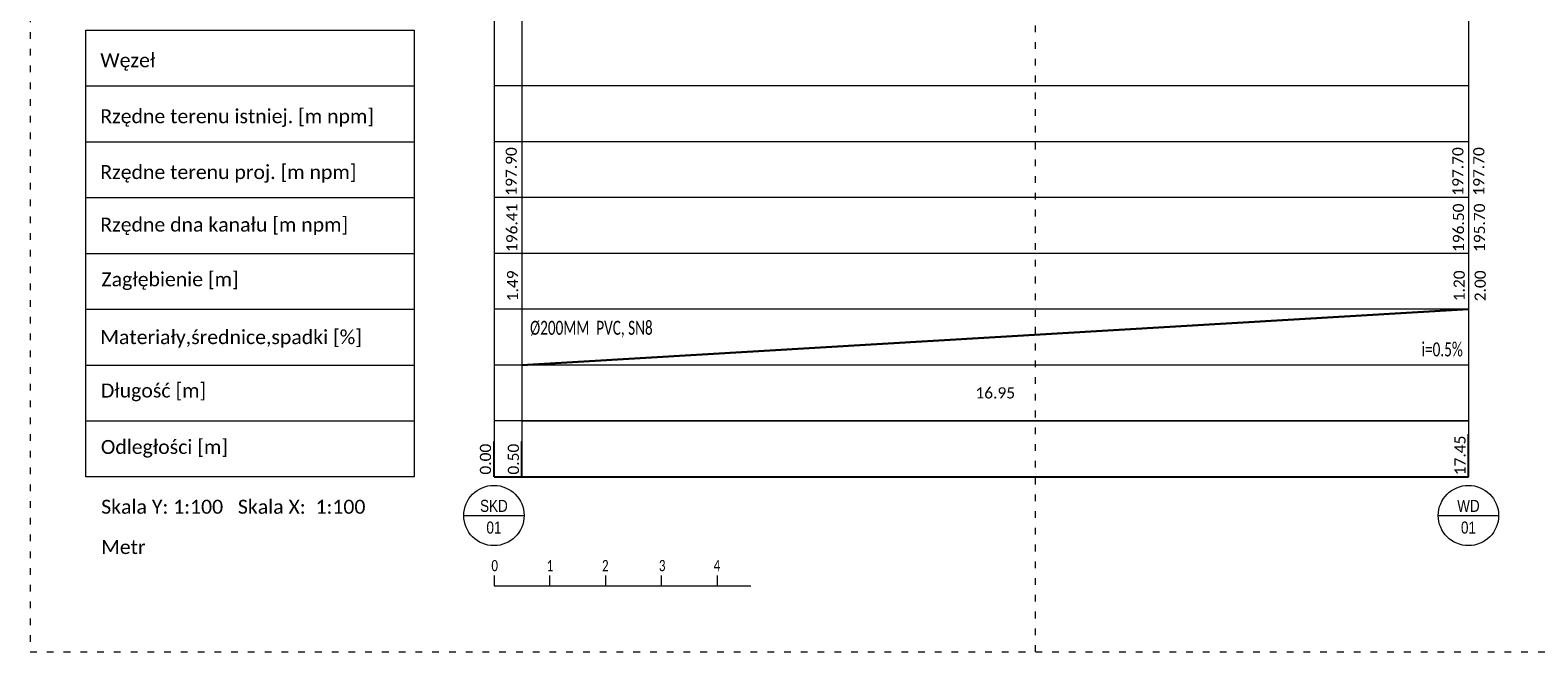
# Model space of a CAD drawing. Header units: millimetres. Extents: x -1212 to 8000, y -2 to 4191.
# Tile 16 of 28: x -849 to -822, y 179 to 190. Entities that reach past the tile are written whole.
import ezdxf
from ezdxf.enums import TextEntityAlignment as Align

# ---------------------------------------------------------------- set-up
doc = ezdxf.new("R2010")
doc.units = ezdxf.units.MM
doc.set_wipeout_variables(frame=1)
doc.linetypes.add('ACAD_ISO03W100', pattern=[30, 12, -18])
doc.layers.add('PRIMETECH - LINIE PROFILOWE', color=7, linetype='Continuous', lineweight=15)
doc.layers.add('PRIMETECH - OPISY', color=7, linetype='Continuous', lineweight=9)
doc.layers.add('PRIMETECH - NDR--------------', color=6, linetype='Continuous', lineweight=20, plot=False)
doc.styles.add('RPK_TAB_TXT_OPIS', font='arial.ttf', dxfattribs={"width": 0.8, "height": 3.5})
doc.styles.get("Standard").update_dxf_attribs({"font": 'calibril.ttf'})
doc.dimstyles.new('1', dxfattribs={"dimtxt": 0.2, "dimasz": 0.12, "dimexe": 0, "dimexo": 0, "dimgap": 0.05, "dimtad": 1, "dimjust": 4, "dimzin": 1, "dimdsep": 46, "dimtxsty": 'Standard', "dimblk": 'NONE', "dimcen": -2.5, "dimclrd": 7, "dimclre": 7, "dimclrt": 7, "dimadec": 0, "dimazin": 0, "dimtfac": 1, "dimtmove": 0, "dimatfit": 3, "dimfxl": 1.25, "dimarcsym": 0})
doc.dimstyles.new('2', dxfattribs={"dimtxt": 0.2, "dimasz": 0.07, "dimexe": 0, "dimexo": 0, "dimgap": 0.1, "dimtad": 1, "dimzin": 1, "dimdsep": 46, "dimtxsty": 'Standard', "dimblk": 'NONE', "dimcen": 2.5, "dimclrd": 256, "dimclre": 256, "dimclrt": 256, "dimadec": 0, "dimazin": 0, "dimtfac": 1, "dimtmove": 0, "dimatfit": 3, "dimfxl": 1.25, "dimlwd": 5, "dimlwe": 5, "dimarcsym": 0})

# ---------------------------------------------------------------- blocks, each defined once
blk = doc.blocks.new('*U6047')
at = {"ltscale": 1000}
for p, q in [((0, 4.54), (0, -0.46)), ((0, 2.04), (0, 0))]:
    blk.add_line(p, q, dxfattribs=at)
blk.add_circle((0, 2.04), 2.5)
at = {"ltscale": 1000, "style": 'RPK_TAB_TXT_OPIS', "width": 0.8}
blk.add_attdef('NR_PIONU', text='', height=1, rotation=270, dxfattribs=at).set_placement((-0.5, 2.04), align=Align.TOP_CENTER)
blk.add_attdef('OPIS_PION', text='', height=1, rotation=270, dxfattribs=at).set_placement((0, 2.04), align=Align.BOTTOM_CENTER)
blk = doc.blocks.new('*D8086')
at = {"layer": 'DEFPOINTS', "color": 0}
for p in [(-840.464, 182), (-823.014, 182), (-823.014, 182)]:
    blk.add_point(p, dxfattribs=at)
at = {"layer": 'PRIMETECH - LINIE PROFILOWE', "color": 7, "lineweight": -2, "ltscale": 2}
for p, q in [((-823.014, 182), (-823.014, 182.766)), ((-840.464, 182), (-840.464, 182)), ((-840.464, 182), (-823.014, 182))]:
    blk.add_line(p, q, dxfattribs=at)
at = {"layer": 'PRIMETECH - LINIE PROFILOWE', "color": 7, "ltscale": 2, "insert": (-823.166, 182.383), "char_height": 0.2, "attachment_point": 5, "rotation": 90}
blk.add_mtext('17.45', dxfattribs=at)
blk = doc.blocks.new('_None')
blk = doc.blocks.new('*D8087')
at = {"layer": 'DEFPOINTS', "color": 0}
for p in [(-840.464, 182), (-823.014, 182), (-823.014, 182)]:
    blk.add_point(p, dxfattribs=at)
at = {"layer": 'PRIMETECH - LINIE PROFILOWE', "color": 7, "lineweight": -2, "ltscale": 2}
for p, q in [((-823.014, 182), (-823.014, 182.766)), ((-840.464, 182), (-840.464, 182)), ((-840.464, 182), (-823.014, 182))]:
    blk.add_line(p, q, dxfattribs=at)
at = {"layer": 'PRIMETECH - LINIE PROFILOWE', "color": 7, "ltscale": 2, "insert": (-823.166, 182.383), "char_height": 0.2, "attachment_point": 5, "rotation": 90}
blk.add_mtext('17.45', dxfattribs=at)
blk = doc.blocks.new('*D8088')
at = {"layer": 'DEFPOINTS', "color": 0}
for p in [(-840.464, 182), (-839.964, 182), (-839.964, 182)]:
    blk.add_point(p, dxfattribs=at)
at = {"layer": 'PRIMETECH - LINIE PROFILOWE', "color": 7, "lineweight": -2, "ltscale": 2}
for p, q in [((-839.964, 182), (-839.964, 182.631)), ((-840.464, 182), (-840.464, 182)), ((-840.464, 182), (-839.964, 182))]:
    blk.add_line(p, q, dxfattribs=at)
at = {"layer": 'PRIMETECH - LINIE PROFILOWE', "color": 7, "ltscale": 2, "insert": (-840.116, 182.316), "char_height": 0.2, "attachment_point": 5, "rotation": 90}
blk.add_mtext('0.50', dxfattribs=at)
blk = doc.blocks.new('*D8089')
at = {"layer": 'DEFPOINTS', "color": 0}
blk.add_point((-840.464, 182), dxfattribs=at)
blk.add_point((-840.464, 182), dxfattribs=at)
blk.add_point((-840.464, 182), dxfattribs=at)
at = {"layer": 'PRIMETECH - LINIE PROFILOWE', "color": 7, "lineweight": -2, "ltscale": 2}
for q in [(-840.464, 182.631), (-840.464, 182), (-840.464, 182)]:
    blk.add_line((-840.464, 182), q, dxfattribs=at)
at = {"layer": 'PRIMETECH - LINIE PROFILOWE', "color": 7, "ltscale": 2, "insert": (-840.616, 182.316), "char_height": 0.2, "attachment_point": 5, "rotation": 90}
blk.add_mtext('0.00', dxfattribs=at)
blk = doc.blocks.new('*D8091')
at = {"layer": 'DEFPOINTS', "color": 0}
for p in [(-839.964, 183), (-823.014, 183), (-823.014, 183)]:
    blk.add_point(p, dxfattribs=at)
at = {"layer": 'PRIMETECH - LINIE PROFILOWE', "lineweight": 5, "ltscale": 2}
for p, q in [((-839.964, 183), (-839.964, 183)), ((-839.964, 183), (-823.014, 183)), ((-823.014, 183), (-823.014, 183))]:
    blk.add_line(p, q, dxfattribs=at)
at = {"layer": 'PRIMETECH - LINIE PROFILOWE', "ltscale": 2, "insert": (-831.489, 183.502), "char_height": 0.2, "attachment_point": 5}
blk.add_mtext('16.95', dxfattribs=at)

msp = doc.modelspace()

# ---------------------------------------------------------------- linework, layer by layer
at = {"layer": 'PRIMETECH - LINIE PROFILOWE', "ltscale": 2}
for p, q in [((-840.464, 196.165), (-840.464, 182)), ((-839.964, 196.165), (-839.964, 182)), ((-823.014, 195.553), (-823.014, 182))]:
    msp.add_line(p, q, dxfattribs=at)
at = {"layer": 'PRIMETECH - LINIE PROFILOWE'}
for p, q in [((-847.77, 189), (-841.892, 189)), ((-823.014, 189), (-840.464, 189)), ((-847.77, 188), (-841.892, 188)), ((-823.014, 188), (-840.464, 188)), ((-847.77, 187), (-841.892, 187)), ((-823.014, 187), (-840.464, 187)), ((-847.77, 186), (-841.892, 186)), ((-823.014, 186), (-840.464, 186)), ((-847.77, 185), (-841.892, 185)), ((-823.014, 185), (-840.464, 185)), ((-847.77, 184), (-841.892, 184)), ((-823.014, 184), (-840.464, 184)), ((-847.77, 183), (-841.892, 183)), ((-823.014, 183), (-840.464, 183)), ((-823.014, 182), (-840.464, 182))]:
    msp.add_line(p, q, dxfattribs=at)
msp.add_lwpolyline([(-847.77, 190), (-841.892, 190), (-841.892, 182), (-847.77, 182)], close=True, dxfattribs=at)
at = {"layer": 'PRIMETECH - NDR--------------', "linetype": 'ACAD_ISO03W100', "ltscale": 0.01}
for p, q in [((-848.77, 207.365), (-848.77, 178.865)), ((-830.77, 178.865), (-830.77, 207.365)), ((-848.77, 178.865), (-741.27, 178.865))]:
    msp.add_line(p, q, dxfattribs=at)
at = {"layer": 'PRIMETECH - OPISY', "color": 7, "lineweight": 30, "ltscale": 2}
msp.add_line((-839.964, 184), (-823.014, 185), dxfattribs=at)
at = {"layer": 'PRIMETECH - OPISY', "color": 7}
for p, q in [((-840.464, 180.232), (-840.464, 180.047)), ((-839.464, 180.047), (-839.464, 180.232)), ((-838.464, 180.047), (-838.464, 180.232)), ((-837.464, 180.047), (-837.464, 180.232)), ((-836.464, 180.047), (-836.464, 180.232)), ((-840.464, 180.047), (-835.864, 180.047))]:
    msp.add_line(p, q, dxfattribs=at)

# ---------------------------------------------------------------- block references
at = {"layer": 'PRIMETECH - OPISY', "color": 7, "xscale": 0.216, "yscale": 0.216, "zscale": 0.216, "rotation": 90}
for p, values in [((-840.025, 181.307), {'OPIS_PION': 'SKD', 'NR_PIONU': '01'}), ((-822.575, 181.307), {'OPIS_PION': 'WD', 'NR_PIONU': '01'})]:
    msp.add_blockref('*U6047', p, dxfattribs=at).add_auto_attribs(values)

# ---------------------------------------------------------------- texts
at = {"layer": 'PRIMETECH - OPISY', "color": 7}
for s, p in [('Węzeł', (-847.514, 189.336)), ('Rzędne terenu istniej. [m npm]', (-847.514, 188.333)), ('Rzędne terenu proj. [m npm]', (-847.514, 187.333)), ('Rzędne dna kanału [m npm]', (-847.514, 186.392)), ('Zagłębienie [m]', (-847.493, 185.412)), ('Materiały,średnice,spadki [%%%]', (-847.513, 184.377)), ('Długość [m]', (-847.503, 183.42)), ('Odległości [m]', (-847.503, 182.41)), ('Skala Y: 1:100   Skala X:  1:100  ', (-847.498, 181.339)), ('Metr', (-847.498, 180.617))]:
    msp.add_text(s, height=0.25, dxfattribs=at).set_placement(p)
at = {"layer": 'PRIMETECH - OPISY'}
for s, p in [('197.90', (-840.056, 187.035)), ('197.70', (-823.106, 187.035)), ('197.70', (-822.731, 187.035)), ('196.41', (-840.045, 186.026)), ('196.50', (-823.095, 186.026)), ('195.70', (-822.719, 186.026)), ('1.49', (-840.032, 185.144)), ('1.20', (-823.082, 185.144)), ('2.00', (-822.706, 185.144))]:
    msp.add_text(s, height=0.2, rotation=90, dxfattribs=at).set_placement(p)
at = {"layer": 'PRIMETECH - OPISY', "width": 0.7}
for s, p in [('Ø200MM  PVC, SN8', (-839.819, 184.544)), ('i=0.5%', (-823.856, 184.157))]:
    msp.add_text(s, height=0.25, dxfattribs=at).set_placement(p)
at = {"layer": 'PRIMETECH - OPISY', "color": 7, "ltscale": 0.7, "width": 0.75}
for s, p in [('0', (-840.511, 180.31)), ('1', (-839.521, 180.31)), ('2', (-838.531, 180.31)), ('3', (-837.512, 180.31)), ('4', (-836.532, 180.31))]:
    msp.add_text(s, height=0.2, dxfattribs=at).set_placement(p)

# ---------------------------------------------------------------- dimensions: what is measured, and where the dimension line sits
at = {"layer": 'PRIMETECH - LINIE PROFILOWE', "ltscale": 2}
dim = msp.add_linear_dim(base=(-823.014, 183), p1=(-839.964, 183), p2=(-823.014, 183), dimstyle='2', override={"dimgap": 0.4}, dxfattribs=at)
dim.commit()
dim.dimension.update_dxf_attribs({"geometry": '*D8091', "text_midpoint": (-831.489, 183.502)})
for base, p1, p2, picture, middle in [((-840.464296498, 182), (-840.464296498, 182), (-840.464296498, 182), '*D8089', (-840.616396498, 182.3157)), ((-823.014, 182), (-840.464, 182), (-823.014, 182), '*D8086', (-823.166, 182.383)), ((-823.014, 182), (-840.464, 182), (-823.014, 182), '*D8087', (-823.166, 182.383)), ((-839.964, 182), (-840.464, 182), (-839.964, 182), '*D8088', (-840.116, 182.316))]:
    dim = msp.add_linear_dim(base=base, p1=p1, p2=p2, dimstyle='1', dxfattribs=at)
    dim.commit()
    dim.dimension.update_dxf_attribs({"geometry": picture, "text_midpoint": middle})

doc.saveas('drawing.dxf')
